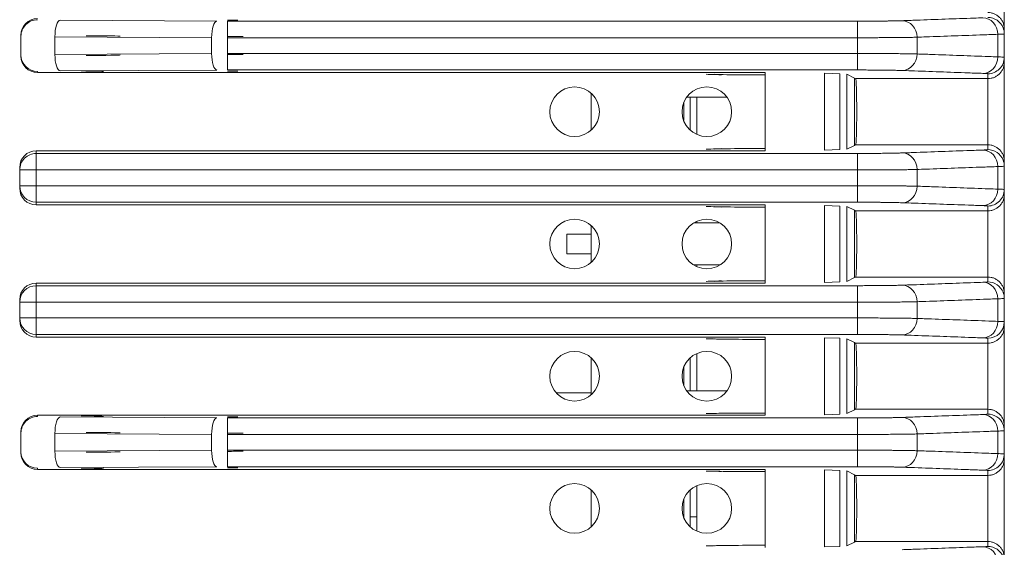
# Model space of a CAD drawing. Header units: millimetres. Extents: x 990 to 1809, y 0 to 562.
# Tile 39 of 256: x 1069 to 1099, y 329 to 345. Entities that reach past the tile are written whole.
import ezdxf

# ---------------------------------------------------------------- set-up
doc = ezdxf.new("R2010")
doc.units = ezdxf.units.MM
doc.layers.add('1', color=7, linetype='Continuous', true_color=0xffffff)

msp = doc.modelspace()

# ---------------------------------------------------------------- linework, layer by layer
at = {"layer": '1', "color": 7, "linetype": 'Continuous', "lineweight": 18}
for p, q in [((1098.803, 348.138), (1098.803, 345.138)), ((1070.237, 345.405), (1074.98, 345.377)), ((1075.297, 345.376), (1075.297, 344.876)), ((1075.297, 345.376), (1094.362, 345.376)), ((1094.362, 344.876), (1094.362, 345.376)), ((1098.803, 345.138), (1098.803, 344.991)), ((1069.053, 344.921), (1069.053, 344.955)), ((1069.053, 344.355), (1069.053, 344.921)), ((1070.079, 344.905), (1070.079, 344.372)), ((1074.822, 344.877), (1070.079, 344.905)), ((1074.822, 344.399), (1074.822, 344.877)), ((1075.297, 344.876), (1075.297, 344.4)), ((1094.362, 344.876), (1075.297, 344.876)), ((1070.079, 344.372), (1074.822, 344.399)), ((1075.297, 343.9), (1075.297, 344.4)), ((1075.297, 344.4), (1094.362, 344.4)), ((1094.362, 344.4), (1094.362, 343.9)), ((1069.053, 344.321), (1069.053, 344.355)), ((1098.803, 344.286), (1098.803, 344.138)), ((1098.803, 344.138), (1098.803, 341.138)), ((1069.553, 343.855), (1069.553, 343.821)), ((1069.553, 343.821), (1091.57, 343.821)), ((1074.98, 343.899), (1070.237, 343.872)), ((1094.362, 343.9), (1075.297, 343.9)), ((1091.57, 341.455), (1091.57, 343.821)), ((1093.36, 343.802), (1093.36, 341.474)), ((1093.828, 343.786), (1093.36, 343.802)), ((1093.828, 341.491), (1093.828, 343.786)), ((1094.037, 343.771), (1094.037, 341.505)), ((1094.268, 343.656), (1094.037, 343.771)), ((1098.303, 343.638), (1098.303, 343.786)), ((1094.268, 343.656), (1094.303, 343.638)), ((1094.303, 343.638), (1098.303, 343.638)), ((1098.303, 343.638), (1098.303, 341.638)), ((1086.303, 343.197), (1086.303, 342.079)), ((1089.103, 342.907), (1089.103, 342.369)), ((1089.2, 343.083), (1090.407, 343.083)), ((1089.303, 342.079), (1089.303, 343.083)), ((1089.503, 341.95), (1089.503, 343.083)), ((1069.514, 341.455), (1091.57, 341.455)), ((1069.514, 341.455), (1069.514, 341.376)), ((1093.828, 341.491), (1093.36, 341.474)), ((1094.268, 341.621), (1094.037, 341.505)), ((1094.268, 341.621), (1094.303, 341.638)), ((1098.303, 341.638), (1094.303, 341.638)), ((1098.303, 341.491), (1098.303, 341.638)), ((1069.514, 341.376), (1094.362, 341.376)), ((1069.514, 341.376), (1069.514, 340.876)), ((1094.362, 340.876), (1094.362, 341.376)), ((1098.803, 341.138), (1098.803, 340.991)), ((1069.014, 340.876), (1069.014, 340.955)), ((1069.014, 340.876), (1069.514, 340.876)), ((1069.014, 340.4), (1069.014, 340.876)), ((1094.362, 340.876), (1069.514, 340.876)), ((1069.514, 340.876), (1069.514, 340.4)), ((1069.014, 340.321), (1069.014, 340.4)), ((1069.014, 340.4), (1069.514, 340.4)), ((1069.514, 340.4), (1094.362, 340.4)), ((1069.514, 340.4), (1069.514, 339.9)), ((1094.362, 340.4), (1094.362, 339.9)), ((1098.803, 340.286), (1098.803, 340.138)), ((1069.514, 339.9), (1069.514, 339.821)), ((1094.362, 339.9), (1069.514, 339.9)), ((1098.803, 340.138), (1098.803, 337.138)), ((1069.514, 339.821), (1091.57, 339.821)), ((1091.57, 337.455), (1091.57, 339.821)), ((1093.36, 339.802), (1093.36, 337.474)), ((1093.828, 339.786), (1093.36, 339.802)), ((1093.828, 337.491), (1093.828, 339.786)), ((1094.037, 339.771), (1094.037, 337.505)), ((1094.268, 339.656), (1094.037, 339.771)), ((1094.268, 339.656), (1094.303, 339.638)), ((1094.303, 339.638), (1098.303, 339.638)), ((1098.303, 339.638), (1098.303, 339.786)), ((1098.303, 339.638), (1098.303, 337.638)), ((1089.503, 339.273), (1089.503, 339.325)), ((1086.303, 339.197), (1086.303, 338.079)), ((1089.404, 339.273), (1090.202, 339.273)), ((1086.303, 338.938), (1085.566, 338.938)), ((1085.566, 338.938), (1085.566, 338.338)), ((1085.566, 338.338), (1086.303, 338.338)), ((1089.404, 338.003), (1090.202, 338.003)), ((1089.503, 337.951), (1089.503, 338.003)), ((1094.268, 337.621), (1094.037, 337.505)), ((1094.268, 337.621), (1094.303, 337.638)), ((1098.303, 337.638), (1094.303, 337.638)), ((1098.303, 337.491), (1098.303, 337.638)), ((1069.514, 337.455), (1091.57, 337.455)), ((1069.514, 337.455), (1069.514, 337.376)), ((1069.514, 337.376), (1094.362, 337.376)), ((1069.514, 337.376), (1069.514, 336.876)), ((1093.828, 337.491), (1093.36, 337.474)), ((1094.362, 336.876), (1094.362, 337.376)), ((1069.014, 336.876), (1069.014, 336.955)), ((1098.803, 337.138), (1098.803, 336.991)), ((1069.014, 336.876), (1069.514, 336.876)), ((1069.014, 336.4), (1069.014, 336.876)), ((1094.362, 336.876), (1069.514, 336.876)), ((1069.514, 336.876), (1069.514, 336.4)), ((1069.014, 336.321), (1069.014, 336.4)), ((1069.014, 336.4), (1069.514, 336.4)), ((1069.514, 336.4), (1094.362, 336.4)), ((1069.514, 336.4), (1069.514, 335.9)), ((1094.362, 336.4), (1094.362, 335.9)), ((1098.803, 336.286), (1098.803, 336.138)), ((1098.803, 336.138), (1098.803, 333.138)), ((1069.514, 335.9), (1069.514, 335.821)), ((1094.362, 335.9), (1069.514, 335.9)), ((1069.514, 335.821), (1091.57, 335.821)), ((1091.57, 333.455), (1091.57, 335.821)), ((1093.36, 335.802), (1093.36, 333.474)), ((1093.828, 335.786), (1093.36, 335.802)), ((1093.828, 333.491), (1093.828, 335.786)), ((1094.037, 335.771), (1094.037, 333.505)), ((1094.268, 335.656), (1094.037, 335.771)), ((1098.303, 335.638), (1098.303, 335.786)), ((1094.268, 335.656), (1094.303, 335.638)), ((1094.303, 335.638), (1098.303, 335.638)), ((1098.303, 335.638), (1098.303, 333.638)), ((1086.303, 335.197), (1086.303, 334.079)), ((1089.303, 334.193), (1089.303, 335.197)), ((1089.503, 334.193), (1089.503, 335.326)), ((1089.103, 334.908), (1089.103, 334.369)), ((1085.244, 334.138), (1086.303, 334.138)), ((1089.2, 334.193), (1090.407, 334.193)), ((1069.553, 333.455), (1091.57, 333.455)), ((1069.553, 333.455), (1069.553, 333.421)), ((1070.237, 333.405), (1074.98, 333.377)), ((1075.297, 332.876), (1075.297, 333.376)), ((1075.297, 333.376), (1094.362, 333.376)), ((1093.828, 333.491), (1093.36, 333.474)), ((1094.268, 333.621), (1094.037, 333.505)), ((1094.268, 333.621), (1094.303, 333.638)), ((1098.303, 333.638), (1094.303, 333.638)), ((1094.362, 332.876), (1094.362, 333.376)), ((1098.303, 333.491), (1098.303, 333.638)), ((1098.803, 333.138), (1098.803, 332.991)), ((1069.053, 332.921), (1069.053, 332.955)), ((1069.053, 332.355), (1069.053, 332.921)), ((1070.079, 332.905), (1070.079, 332.372)), ((1074.822, 332.877), (1070.079, 332.905)), ((1074.822, 332.399), (1074.822, 332.877)), ((1075.297, 332.876), (1075.297, 332.4)), ((1094.362, 332.876), (1075.297, 332.876)), ((1069.053, 332.321), (1069.053, 332.355)), ((1070.079, 332.372), (1074.822, 332.399)), ((1075.297, 331.9), (1075.297, 332.4)), ((1075.297, 332.4), (1094.362, 332.4)), ((1094.362, 332.4), (1094.362, 331.9)), ((1098.803, 332.286), (1098.803, 332.138)), ((1069.553, 331.855), (1069.553, 331.821)), ((1074.98, 331.899), (1070.237, 331.872)), ((1094.362, 331.9), (1075.297, 331.9)), ((1098.803, 332.138), (1098.803, 329.138)), ((1069.553, 331.821), (1091.57, 331.821)), ((1091.57, 329.455), (1091.57, 331.821)), ((1093.36, 331.802), (1093.36, 329.474)), ((1093.828, 331.786), (1093.36, 331.802)), ((1093.828, 329.491), (1093.828, 331.786)), ((1094.037, 331.771), (1094.037, 329.505)), ((1094.268, 331.656), (1094.037, 331.771)), ((1094.268, 331.656), (1094.303, 331.638)), ((1094.303, 331.638), (1098.303, 331.638)), ((1098.303, 331.638), (1098.303, 331.786)), ((1098.303, 331.638), (1098.303, 329.638)), ((1089.503, 329.951), (1089.503, 331.326)), ((1086.303, 331.197), (1086.303, 330.079)), ((1089.303, 330.388), (1089.303, 331.197)), ((1089.103, 330.907), (1089.103, 330.369)), ((1089.303, 330.079), (1089.303, 330.388)), ((1089.503, 330.388), (1089.303, 330.388)), ((1093.828, 329.491), (1093.36, 329.474)), ((1094.268, 329.621), (1094.037, 329.505)), ((1094.268, 329.621), (1094.303, 329.638)), ((1098.303, 329.638), (1094.303, 329.638)), ((1098.303, 329.491), (1098.303, 329.638))]:
    msp.add_line(p, q, dxfattribs=at)
for centre in [(1085.803, 342.638), (1089.803, 342.638), (1085.803, 338.638), (1089.803, 338.638), (1085.803, 334.638), (1089.803, 334.638), (1085.803, 330.638), (1089.803, 330.638)]:
    msp.add_circle(centre, 0.75, dxfattribs=at)
for centre, major_axis, ratio, start_param, end_param in [((1069.553, 344.955), (0, 0.5), 0.999848, 0, 1.570796), ((1069.553, 344.921), (0.5, 0), 0.999848, 1.570796, 3.141593), ((1070.237, 344.905), (0.003, 0.5), 0.316223, 0.018397, 1.572636), ((1074.98, 344.877), (0.003, 0.5), 0.316223, 0.018397, 1.572636), ((1075.297, 345.394), (-1, 0), 0.017455, 4.390638, 4.712389), ((1095.713, 344.891), (0.018, -0.5), 0.90044, 1.538251, 3.10146), ((1098.154, 344.979), (-0.018, 0.5), 0.90044, 4.679843, 6.243052), ((1098.303, 344.991), (-0.5, 0), 0.999848, 3.521873, 4.712389), ((1098.303, 344.991), (-0.5, 0), 0.999848, 3.141593, 3.521872), ((1070.553, 344.921), (-1.5, 0), 0.011637, 3.141593, 4.390638), ((1075.297, 344.894), (-1.5, 0), 0.011637, 4.390638, 4.712389), ((1070.237, 344.372), (-0.003, 0.5), 0.316223, 1.568956, 3.123195), ((1074.98, 344.399), (0.003, -0.5), 0.316223, 4.710549, 6.264788), ((1075.297, 344.383), (-1.5, 0), 0.011637, 1.570796, 1.892547), ((1095.713, 344.385), (0.018, 0.5), 0.90044, 3.181726, 4.744935), ((1069.553, 344.355), (-0.5, 0), 0.999848, 0, 1.570796), ((1069.553, 344.321), (0, -0.5), 0.999848, 4.712389, 6.283185), ((1070.553, 344.355), (-1.5, 0), 0.011637, 1.892547, 3.141593), ((1098.154, 344.297), (0.018, 0.5), 0.90044, 3.181726, 4.744935), ((1098.303, 344.286), (-0.5, 0), 0.999848, 1.570796, 3.141593), ((1070.553, 343.855), (-1, 0), 0.017455, 1.892547, 3.141593), ((1075.297, 343.883), (-1, 0), 0.017455, 1.570796, 1.892547), ((1091.57, 343.786), (-2, 0), 0.017455, 0.462512, 1.570796), ((1092.038, 343.77), (-2, 0), 0.017455, 0.034905, 0.462512), ((1094.303, 342.638), (0, 1), 0.034921, 3.141593, 6.283185), ((1069.514, 340.955), (0, 0.5), 0.999848, 0, 1.570796), ((1091.57, 341.49), (-2, 0), 0.017455, 4.712389, 5.820673), ((1092.038, 341.506), (-2, 0), 0.017455, 5.820673, 6.248281), ((1095.713, 340.891), (0.018, -0.5), 0.90044, 1.538251, 3.10146), ((1098.154, 340.979), (-0.018, 0.5), 0.90044, 4.679843, 6.243052), ((1098.303, 340.991), (-0.5, 0), 0.999848, 3.521873, 4.712389), ((1069.514, 340.876), (0.5, 0), 0.999848, 1.570796, 3.141593), ((1098.303, 340.991), (-0.5, 0), 0.999848, 3.141593, 3.521872), ((1069.514, 340.4), (0.5, 0), 0.999848, 3.141593, 4.712389), ((1069.514, 340.321), (0, -0.5), 0.999848, 4.712389, 6.283185), ((1095.713, 340.385), (0.018, 0.5), 0.90044, 3.181726, 4.744935), ((1098.154, 340.297), (0.018, 0.5), 0.90044, 3.181726, 4.744935), ((1098.303, 340.286), (-0.5, 0), 0.999848, 1.570796, 3.141593), ((1091.57, 339.786), (-2, 0), 0.017455, 0.462512, 1.570796), ((1092.038, 339.77), (-2, 0), 0.017455, 0.034905, 0.462512), ((1094.303, 338.638), (0, 1), 0.034921, 3.141593, 6.283185), ((1091.57, 337.49), (-2, 0), 0.017455, 4.712389, 5.820673), ((1092.038, 337.506), (-2, 0), 0.017455, 5.820673, 6.248281), ((1069.514, 336.955), (0, 0.5), 0.999848, 0, 1.570796), ((1069.514, 336.876), (-0.5, 0), 0.999848, 4.712389, 6.283185), ((1095.713, 336.891), (0.018, -0.5), 0.90044, 1.538251, 3.10146), ((1098.154, 336.979), (-0.018, 0.5), 0.90044, 4.679843, 6.243052), ((1098.303, 336.991), (-0.5, 0), 0.999848, 3.521873, 4.712389), ((1098.303, 336.991), (-0.5, 0), 0.999848, 3.141593, 3.521872), ((1069.514, 336.4), (-0.5, 0), 0.999848, 0, 1.570796), ((1095.713, 336.385), (0.018, 0.5), 0.90044, 3.181726, 4.744935), ((1069.514, 336.321), (0, -0.5), 0.999848, 4.712389, 6.283185), ((1098.154, 336.297), (0.018, 0.5), 0.90044, 3.181726, 4.744935), ((1098.303, 336.286), (0.5, 0), 0.999848, 4.712389, 6.283185), ((1091.57, 335.786), (-2, 0), 0.017455, 0.462512, 1.570796), ((1092.038, 335.77), (-2, 0), 0.017455, 0.034905, 0.462512), ((1094.303, 334.638), (0, 1), 0.034921, 3.141593, 6.283185), ((1069.553, 332.955), (0, 0.5), 0.999848, 0, 1.570796), ((1069.553, 332.921), (0.5, 0), 0.999848, 1.570796, 3.141593), ((1070.237, 332.905), (0.003, 0.5), 0.316223, 0.018397, 1.572636), ((1070.553, 333.421), (-1, 0), 0.017455, 3.141593, 4.390638), ((1074.98, 332.877), (-0.003, -0.5), 0.316223, 3.15999, 4.714229), ((1075.297, 333.394), (-1, 0), 0.017455, 4.390638, 4.712389), ((1091.57, 333.49), (-2, 0), 0.017455, 4.712389, 5.820673), ((1092.038, 333.506), (-2, 0), 0.017455, 5.820673, 6.248281), ((1095.713, 332.891), (0.018, -0.5), 0.90044, 1.538251, 3.10146), ((1098.154, 332.979), (-0.018, 0.5), 0.90044, 4.679843, 6.243052), ((1098.303, 332.991), (0.5, 0), 0.999848, 0.4141, 1.570796), ((1098.303, 332.991), (0.5, 0), 0.999848, 0, 0.414102), ((1070.553, 332.921), (-1.5, 0), 0.011637, 3.141593, 4.390638), ((1075.297, 332.894), (-1.5, 0), 0.011637, 4.390638, 4.712389), ((1069.553, 332.355), (-0.5, 0), 0.999848, 0, 1.570796), ((1069.553, 332.321), (0, -0.5), 0.999848, 4.712389, 6.283185), ((1070.237, 332.372), (0.003, -0.5), 0.316223, 4.710549, 6.264788), ((1070.553, 332.355), (-1.5, 0), 0.011637, 1.892547, 3.141593), ((1074.98, 332.399), (0.003, -0.5), 0.316223, 4.710549, 6.264788), ((1075.297, 332.383), (-1.5, 0), 0.011637, 1.570796, 1.892547), ((1095.713, 332.385), (0.018, 0.5), 0.90044, 3.181726, 4.744935), ((1098.154, 332.297), (0.018, 0.5), 0.90044, 3.181726, 4.744935), ((1098.303, 332.286), (-0.5, 0), 0.999848, 1.570796, 3.141593), ((1070.553, 331.855), (-1, 0), 0.017455, 1.892547, 3.141593), ((1075.297, 331.883), (-1, 0), 0.017455, 1.570796, 1.892547), ((1091.57, 331.786), (-2, 0), 0.017455, 0.462512, 1.570796), ((1092.038, 331.77), (-2, 0), 0.017455, 0.034905, 0.462512), ((1094.303, 330.638), (0, 1), 0.034921, 3.141593, 6.283185), ((1091.57, 329.49), (-2, 0), 0.017455, 4.712389, 5.820673), ((1092.038, 329.506), (-2, 0), 0.017455, 5.820673, 6.248281), ((1098.154, 328.979), (-0.018, 0.5), 0.90044, 4.679843, 6.243052), ((1098.303, 328.991), (-0.5, 0), 0.999848, 3.521873, 4.712389)]:
    msp.add_ellipse(centre, major_axis=major_axis, ratio=ratio, start_param=start_param, end_param=end_param, dxfattribs=at)
for points, knots in [([(1098.803, 345.138), (1098.803, 345.154), (1098.802, 345.171), (1098.799, 345.203), (1098.797, 345.22), (1098.79, 345.252), (1098.786, 345.268), (1098.777, 345.299), (1098.766, 345.33), (1098.752, 345.359), (1098.736, 345.388), (1098.728, 345.403), (1098.701, 345.443), (1098.68, 345.469), (1098.645, 345.503), (1098.633, 345.514), (1098.608, 345.535), (1098.594, 345.545), (1098.554, 345.572), (1098.525, 345.587), (1098.48, 345.606), (1098.464, 345.612), (1098.433, 345.621), (1098.417, 345.625), (1098.369, 345.635), (1098.336, 345.638), (1098.303, 345.638)], [0, 0, 0, 0, 0.0625, 0.0625, 0.125, 0.125, 0.1875, 0.1875, 0.25, 0.3125, 0.3125, 0.375, 0.375, 0.5, 0.5, 0.5625, 0.5625, 0.625, 0.625, 0.75, 0.75, 0.8125, 0.8125, 0.875, 0.875, 1, 1, 1, 1]), ([(1094.362, 345.376), (1094.433, 345.376), (1094.502, 345.376), (1094.641, 345.377), (1094.709, 345.377), (1094.793, 345.377), (1094.81, 345.377), (1094.843, 345.378), (1094.86, 345.378), (1094.91, 345.378), (1094.942, 345.378), (1095.038, 345.379), (1095.099, 345.379), (1095.188, 345.38), (1095.217, 345.381), (1095.26, 345.381), (1095.274, 345.382), (1095.301, 345.382), (1095.315, 345.382), (1095.382, 345.383), (1095.483, 345.385), (1095.568, 345.387), (1095.627, 345.388), (1095.646, 345.389), (1095.681, 345.39), (1095.697, 345.39), (1095.713, 345.391)], [0, 0, 0, 0, 0.125, 0.125, 0.25, 0.25, 0.28125, 0.28125, 0.3125, 0.3125, 0.375, 0.375, 0.5, 0.5, 0.5625, 0.5625, 0.59375, 0.59375, 0.625, 0.625, 0.75, 0.875, 0.875, 0.9375, 0.9375, 1, 1, 1, 1]), ([(1095.713, 345.391), (1095.858, 345.396), (1096.003, 345.401), (1096.727, 345.428), (1097.307, 345.449), (1097.976, 345.473), (1098.065, 345.476), (1098.154, 345.479)], [0, 0, 0, 0, 0.178059, 0.178059, 0.890297, 0.890297, 1, 1, 1, 1]), ([(1098.604, 344.979), (1098.459, 344.974), (1098.315, 344.969), (1097.59, 344.943), (1097.01, 344.922), (1096.342, 344.897), (1096.252, 344.894), (1096.163, 344.891)], [0, 0, 0, 0, 0.178059, 0.178059, 0.890297, 0.890297, 1, 1, 1, 1]), ([(1098.803, 344.991), (1098.803, 344.99), (1098.799, 344.989), (1098.782, 344.987), (1098.769, 344.986), (1098.736, 344.984), (1098.715, 344.983), (1098.666, 344.981), (1098.637, 344.98), (1098.604, 344.979)], [0, 0, 0, 0, 0.25, 0.25, 0.5, 0.5, 0.75, 0.75, 1, 1, 1, 1]), ([(1096.163, 344.891), (1096.143, 344.89), (1096.121, 344.89), (1096.074, 344.889), (1096.049, 344.888), (1095.971, 344.887), (1095.856, 344.885), (1095.723, 344.883), (1095.633, 344.882), (1095.615, 344.882), (1095.578, 344.882), (1095.521, 344.881), (1095.463, 344.881), (1095.345, 344.88), (1095.263, 344.879), (1095.136, 344.878), (1095.092, 344.878), (1095.026, 344.878), (1095.004, 344.878), (1094.959, 344.877), (1094.937, 344.877), (1094.824, 344.877), (1094.733, 344.877), (1094.549, 344.876), (1094.456, 344.876), (1094.362, 344.876)], [0, 0, 0, 0, 0.0625, 0.0625, 0.125, 0.125, 0.25, 0.375, 0.375, 0.40625, 0.40625, 0.4375, 0.5, 0.5, 0.625, 0.625, 0.6875, 0.6875, 0.71875, 0.71875, 0.75, 0.75, 0.875, 0.875, 1, 1, 1, 1]), ([(1094.362, 344.4), (1094.409, 344.4), (1094.456, 344.4), (1094.55, 344.4), (1094.597, 344.4), (1094.736, 344.4), (1094.918, 344.399), (1095.093, 344.398), (1095.2, 344.398), (1095.222, 344.397), (1095.264, 344.397), (1095.327, 344.397), (1095.387, 344.396), (1095.505, 344.395), (1095.58, 344.395), (1095.687, 344.393), (1095.722, 344.393), (1095.772, 344.392), (1095.789, 344.392), (1095.822, 344.392), (1095.837, 344.391), (1095.915, 344.39), (1095.972, 344.389), (1096.076, 344.387), (1096.122, 344.386), (1096.163, 344.385)], [0, 0, 0, 0, 0.0625, 0.0625, 0.125, 0.125, 0.25, 0.375, 0.375, 0.40625, 0.40625, 0.4375, 0.5, 0.5, 0.625, 0.625, 0.6875, 0.6875, 0.71875, 0.71875, 0.75, 0.75, 0.875, 0.875, 1, 1, 1, 1]), ([(1096.163, 344.385), (1096.308, 344.38), (1096.453, 344.375), (1097.177, 344.349), (1097.757, 344.328), (1098.426, 344.303), (1098.515, 344.3), (1098.604, 344.297)], [0, 0, 0, 0, 0.178059, 0.178059, 0.890297, 0.890297, 1, 1, 1, 1]), ([(1098.803, 344.138), (1098.803, 344.122), (1098.802, 344.106), (1098.799, 344.073), (1098.797, 344.056), (1098.79, 344.024), (1098.786, 344.008), (1098.777, 343.977), (1098.766, 343.946), (1098.752, 343.917), (1098.736, 343.888), (1098.728, 343.874), (1098.701, 343.833), (1098.68, 343.808), (1098.645, 343.773), (1098.633, 343.762), (1098.608, 343.741), (1098.594, 343.731), (1098.554, 343.704), (1098.525, 343.689), (1098.48, 343.67), (1098.464, 343.664), (1098.433, 343.655), (1098.417, 343.651), (1098.369, 343.641), (1098.336, 343.638), (1098.303, 343.638)], [0, 0, 0, 0, 0.0625, 0.0625, 0.125, 0.125, 0.1875, 0.1875, 0.25, 0.3125, 0.3125, 0.375, 0.375, 0.5, 0.5, 0.5625, 0.5625, 0.625, 0.625, 0.75, 0.75, 0.8125, 0.8125, 0.875, 0.875, 1, 1, 1, 1]), ([(1098.604, 344.297), (1098.637, 344.296), (1098.666, 344.295), (1098.715, 344.293), (1098.736, 344.292), (1098.769, 344.29), (1098.782, 344.289), (1098.799, 344.288), (1098.803, 344.287), (1098.803, 344.286)], [0, 0, 0, 0, 0.25, 0.25, 0.5, 0.5, 0.75, 0.75, 1, 1, 1, 1]), ([(1095.713, 343.885), (1095.682, 343.886), (1095.647, 343.887), (1095.57, 343.889), (1095.527, 343.89), (1095.469, 343.892), (1095.457, 343.892), (1095.432, 343.892), (1095.42, 343.892), (1095.382, 343.893), (1095.356, 343.894), (1095.276, 343.895), (1095.219, 343.895), (1095.131, 343.896), (1095.101, 343.897), (1095.054, 343.897), (1095.038, 343.897), (1095.007, 343.898), (1094.991, 343.898), (1094.91, 343.898), (1094.779, 343.899), (1094.643, 343.9), (1094.538, 343.9), (1094.503, 343.9), (1094.433, 343.9), (1094.397, 343.9), (1094.362, 343.9)], [0, 0, 0, 0, 0.125, 0.125, 0.25, 0.25, 0.28125, 0.28125, 0.3125, 0.3125, 0.375, 0.375, 0.5, 0.5, 0.5625, 0.5625, 0.59375, 0.59375, 0.625, 0.625, 0.75, 0.875, 0.875, 0.9375, 0.9375, 1, 1, 1, 1]), ([(1098.154, 343.797), (1098.009, 343.802), (1097.864, 343.807), (1097.14, 343.834), (1096.56, 343.855), (1095.891, 343.879), (1095.802, 343.882), (1095.713, 343.885)], [0, 0, 0, 0, 0.178059, 0.178059, 0.890297, 0.890297, 1, 1, 1, 1]), ([(1098.303, 343.786), (1098.303, 343.787), (1098.3, 343.788), (1098.287, 343.79), (1098.268, 343.791), (1098.222, 343.794), (1098.179, 343.796), (1098.154, 343.797)], [0, 0, 0, 0, 0.25, 0.25, 0.5, 0.75, 1, 1, 1, 1]), ([(1094.362, 341.376), (1094.433, 341.376), (1094.502, 341.376), (1094.641, 341.377), (1094.709, 341.377), (1094.793, 341.377), (1094.81, 341.377), (1094.843, 341.378), (1094.86, 341.378), (1094.91, 341.378), (1094.942, 341.378), (1095.038, 341.379), (1095.099, 341.379), (1095.188, 341.38), (1095.217, 341.381), (1095.26, 341.381), (1095.274, 341.382), (1095.301, 341.382), (1095.315, 341.382), (1095.382, 341.383), (1095.483, 341.385), (1095.568, 341.387), (1095.627, 341.388), (1095.646, 341.389), (1095.681, 341.39), (1095.697, 341.39), (1095.713, 341.391)], [0, 0, 0, 0, 0.125, 0.125, 0.25, 0.25, 0.28125, 0.28125, 0.3125, 0.3125, 0.375, 0.375, 0.5, 0.5, 0.5625, 0.5625, 0.59375, 0.59375, 0.625, 0.625, 0.75, 0.875, 0.875, 0.9375, 0.9375, 1, 1, 1, 1]), ([(1095.713, 341.391), (1095.858, 341.396), (1096.003, 341.401), (1096.727, 341.428), (1097.307, 341.449), (1097.976, 341.473), (1098.065, 341.476), (1098.154, 341.479)], [0, 0, 0, 0, 0.178059, 0.178059, 0.890297, 0.890297, 1, 1, 1, 1]), ([(1098.154, 341.479), (1098.179, 341.48), (1098.222, 341.482), (1098.268, 341.485), (1098.287, 341.487), (1098.3, 341.489), (1098.303, 341.49), (1098.303, 341.491)], [0, 0, 0, 0, 0.25, 0.5, 0.75, 0.75, 1, 1, 1, 1]), ([(1098.803, 341.138), (1098.803, 341.154), (1098.802, 341.171), (1098.799, 341.203), (1098.797, 341.22), (1098.79, 341.252), (1098.786, 341.268), (1098.777, 341.299), (1098.766, 341.33), (1098.752, 341.359), (1098.736, 341.388), (1098.728, 341.403), (1098.701, 341.443), (1098.68, 341.469), (1098.645, 341.503), (1098.633, 341.514), (1098.608, 341.535), (1098.594, 341.545), (1098.554, 341.572), (1098.525, 341.587), (1098.48, 341.606), (1098.464, 341.612), (1098.433, 341.621), (1098.417, 341.625), (1098.369, 341.635), (1098.336, 341.638), (1098.303, 341.638)], [0, 0, 0, 0, 0.0625, 0.0625, 0.125, 0.125, 0.1875, 0.1875, 0.25, 0.3125, 0.3125, 0.375, 0.375, 0.5, 0.5, 0.5625, 0.5625, 0.625, 0.625, 0.75, 0.75, 0.8125, 0.8125, 0.875, 0.875, 1, 1, 1, 1]), ([(1096.163, 340.891), (1096.143, 340.89), (1096.121, 340.89), (1096.074, 340.889), (1096.049, 340.888), (1095.971, 340.887), (1095.856, 340.885), (1095.723, 340.883), (1095.633, 340.882), (1095.615, 340.882), (1095.578, 340.882), (1095.521, 340.881), (1095.463, 340.881), (1095.345, 340.88), (1095.263, 340.879), (1095.136, 340.878), (1095.092, 340.878), (1095.026, 340.878), (1095.004, 340.878), (1094.959, 340.877), (1094.937, 340.877), (1094.824, 340.877), (1094.733, 340.877), (1094.549, 340.876), (1094.456, 340.876), (1094.362, 340.876)], [0, 0, 0, 0, 0.0625, 0.0625, 0.125, 0.125, 0.25, 0.375, 0.375, 0.40625, 0.40625, 0.4375, 0.5, 0.5, 0.625, 0.625, 0.6875, 0.6875, 0.71875, 0.71875, 0.75, 0.75, 0.875, 0.875, 1, 1, 1, 1]), ([(1098.604, 340.979), (1098.459, 340.974), (1098.315, 340.969), (1097.59, 340.943), (1097.01, 340.922), (1096.342, 340.897), (1096.252, 340.894), (1096.163, 340.891)], [0, 0, 0, 0, 0.178059, 0.178059, 0.890297, 0.890297, 1, 1, 1, 1]), ([(1098.803, 340.991), (1098.803, 340.99), (1098.799, 340.989), (1098.782, 340.987), (1098.769, 340.986), (1098.736, 340.984), (1098.715, 340.983), (1098.666, 340.981), (1098.637, 340.98), (1098.604, 340.979)], [0, 0, 0, 0, 0.25, 0.25, 0.5, 0.5, 0.75, 0.75, 1, 1, 1, 1]), ([(1094.362, 340.4), (1094.409, 340.4), (1094.456, 340.4), (1094.55, 340.4), (1094.597, 340.4), (1094.736, 340.4), (1094.918, 340.399), (1095.093, 340.398), (1095.2, 340.398), (1095.222, 340.397), (1095.264, 340.397), (1095.327, 340.397), (1095.387, 340.396), (1095.505, 340.395), (1095.58, 340.395), (1095.687, 340.393), (1095.722, 340.393), (1095.772, 340.392), (1095.789, 340.392), (1095.822, 340.392), (1095.837, 340.391), (1095.915, 340.39), (1095.972, 340.389), (1096.076, 340.387), (1096.122, 340.386), (1096.163, 340.385)], [0, 0, 0, 0, 0.0625, 0.0625, 0.125, 0.125, 0.25, 0.375, 0.375, 0.40625, 0.40625, 0.4375, 0.5, 0.5, 0.625, 0.625, 0.6875, 0.6875, 0.71875, 0.71875, 0.75, 0.75, 0.875, 0.875, 1, 1, 1, 1]), ([(1096.163, 340.385), (1096.308, 340.38), (1096.453, 340.375), (1097.177, 340.349), (1097.757, 340.328), (1098.426, 340.303), (1098.515, 340.3), (1098.604, 340.297)], [0, 0, 0, 0, 0.178059, 0.178059, 0.890297, 0.890297, 1, 1, 1, 1]), ([(1098.604, 340.297), (1098.637, 340.296), (1098.666, 340.295), (1098.715, 340.293), (1098.736, 340.292), (1098.769, 340.29), (1098.782, 340.289), (1098.799, 340.288), (1098.803, 340.287), (1098.803, 340.286)], [0, 0, 0, 0, 0.25, 0.25, 0.5, 0.5, 0.75, 0.75, 1, 1, 1, 1]), ([(1095.713, 339.885), (1095.682, 339.886), (1095.647, 339.887), (1095.57, 339.889), (1095.527, 339.89), (1095.469, 339.892), (1095.457, 339.892), (1095.432, 339.892), (1095.42, 339.892), (1095.382, 339.893), (1095.356, 339.894), (1095.276, 339.895), (1095.219, 339.895), (1095.131, 339.896), (1095.101, 339.897), (1095.054, 339.897), (1095.038, 339.897), (1095.007, 339.898), (1094.991, 339.898), (1094.91, 339.898), (1094.779, 339.899), (1094.643, 339.9), (1094.538, 339.9), (1094.503, 339.9), (1094.433, 339.9), (1094.397, 339.9), (1094.362, 339.9)], [0, 0, 0, 0, 0.125, 0.125, 0.25, 0.25, 0.28125, 0.28125, 0.3125, 0.3125, 0.375, 0.375, 0.5, 0.5, 0.5625, 0.5625, 0.59375, 0.59375, 0.625, 0.625, 0.75, 0.875, 0.875, 0.9375, 0.9375, 1, 1, 1, 1]), ([(1098.803, 340.138), (1098.803, 340.122), (1098.802, 340.106), (1098.799, 340.073), (1098.797, 340.056), (1098.79, 340.024), (1098.786, 340.008), (1098.777, 339.977), (1098.766, 339.946), (1098.752, 339.917), (1098.736, 339.888), (1098.728, 339.874), (1098.701, 339.833), (1098.68, 339.808), (1098.645, 339.773), (1098.633, 339.762), (1098.608, 339.741), (1098.594, 339.731), (1098.554, 339.704), (1098.525, 339.689), (1098.48, 339.67), (1098.464, 339.664), (1098.433, 339.655), (1098.417, 339.651), (1098.369, 339.641), (1098.336, 339.638), (1098.303, 339.638)], [0, 0, 0, 0, 0.0625, 0.0625, 0.125, 0.125, 0.1875, 0.1875, 0.25, 0.3125, 0.3125, 0.375, 0.375, 0.5, 0.5, 0.5625, 0.5625, 0.625, 0.625, 0.75, 0.75, 0.8125, 0.8125, 0.875, 0.875, 1, 1, 1, 1]), ([(1098.154, 339.797), (1098.009, 339.802), (1097.864, 339.807), (1097.14, 339.834), (1096.56, 339.855), (1095.891, 339.879), (1095.802, 339.882), (1095.713, 339.885)], [0, 0, 0, 0, 0.178059, 0.178059, 0.890297, 0.890297, 1, 1, 1, 1]), ([(1098.303, 339.786), (1098.303, 339.787), (1098.3, 339.788), (1098.287, 339.79), (1098.268, 339.791), (1098.222, 339.794), (1098.179, 339.796), (1098.154, 339.797)], [0, 0, 0, 0, 0.25, 0.25, 0.5, 0.75, 1, 1, 1, 1]), ([(1098.803, 337.138), (1098.803, 337.154), (1098.802, 337.171), (1098.799, 337.203), (1098.797, 337.22), (1098.79, 337.252), (1098.786, 337.268), (1098.777, 337.299), (1098.766, 337.33), (1098.752, 337.359), (1098.736, 337.388), (1098.728, 337.403), (1098.701, 337.443), (1098.68, 337.469), (1098.645, 337.503), (1098.633, 337.514), (1098.608, 337.535), (1098.594, 337.545), (1098.554, 337.572), (1098.525, 337.587), (1098.48, 337.606), (1098.464, 337.612), (1098.433, 337.621), (1098.417, 337.625), (1098.369, 337.635), (1098.336, 337.638), (1098.303, 337.638)], [0, 0, 0, 0, 0.0625, 0.0625, 0.125, 0.125, 0.1875, 0.1875, 0.25, 0.3125, 0.3125, 0.375, 0.375, 0.5, 0.5, 0.5625, 0.5625, 0.625, 0.625, 0.75, 0.75, 0.8125, 0.8125, 0.875, 0.875, 1, 1, 1, 1]), ([(1094.362, 337.376), (1094.433, 337.376), (1094.502, 337.376), (1094.641, 337.377), (1094.709, 337.377), (1094.793, 337.377), (1094.81, 337.377), (1094.843, 337.378), (1094.86, 337.378), (1094.91, 337.378), (1094.942, 337.378), (1095.038, 337.379), (1095.099, 337.379), (1095.188, 337.38), (1095.217, 337.381), (1095.26, 337.381), (1095.274, 337.382), (1095.301, 337.382), (1095.315, 337.382), (1095.382, 337.383), (1095.483, 337.385), (1095.568, 337.387), (1095.627, 337.388), (1095.646, 337.389), (1095.681, 337.39), (1095.697, 337.39), (1095.713, 337.391)], [0, 0, 0, 0, 0.125, 0.125, 0.25, 0.25, 0.28125, 0.28125, 0.3125, 0.3125, 0.375, 0.375, 0.5, 0.5, 0.5625, 0.5625, 0.59375, 0.59375, 0.625, 0.625, 0.75, 0.875, 0.875, 0.9375, 0.9375, 1, 1, 1, 1]), ([(1095.713, 337.391), (1095.858, 337.396), (1096.003, 337.401), (1096.727, 337.428), (1097.307, 337.449), (1097.976, 337.473), (1098.065, 337.476), (1098.154, 337.479)], [0, 0, 0, 0, 0.178059, 0.178059, 0.890297, 0.890297, 1, 1, 1, 1]), ([(1098.154, 337.479), (1098.179, 337.48), (1098.222, 337.482), (1098.268, 337.485), (1098.287, 337.487), (1098.3, 337.489), (1098.303, 337.49), (1098.303, 337.491)], [0, 0, 0, 0, 0.25, 0.5, 0.75, 0.75, 1, 1, 1, 1]), ([(1098.604, 336.979), (1098.459, 336.974), (1098.315, 336.969), (1097.59, 336.943), (1097.01, 336.922), (1096.342, 336.897), (1096.252, 336.894), (1096.163, 336.891)], [0, 0, 0, 0, 0.178059, 0.178059, 0.890297, 0.890297, 1, 1, 1, 1]), ([(1098.803, 336.991), (1098.803, 336.99), (1098.799, 336.989), (1098.782, 336.987), (1098.769, 336.986), (1098.736, 336.984), (1098.715, 336.983), (1098.666, 336.981), (1098.637, 336.98), (1098.604, 336.979)], [0, 0, 0, 0, 0.25, 0.25, 0.5, 0.5, 0.75, 0.75, 1, 1, 1, 1]), ([(1096.163, 336.891), (1096.143, 336.89), (1096.121, 336.89), (1096.074, 336.889), (1096.049, 336.888), (1095.971, 336.887), (1095.856, 336.885), (1095.723, 336.883), (1095.633, 336.882), (1095.615, 336.882), (1095.578, 336.882), (1095.521, 336.881), (1095.463, 336.881), (1095.345, 336.88), (1095.263, 336.879), (1095.136, 336.878), (1095.092, 336.878), (1095.026, 336.878), (1095.004, 336.878), (1094.959, 336.877), (1094.937, 336.877), (1094.824, 336.877), (1094.733, 336.877), (1094.549, 336.876), (1094.456, 336.876), (1094.362, 336.876)], [0, 0, 0, 0, 0.0625, 0.0625, 0.125, 0.125, 0.25, 0.375, 0.375, 0.40625, 0.40625, 0.4375, 0.5, 0.5, 0.625, 0.625, 0.6875, 0.6875, 0.71875, 0.71875, 0.75, 0.75, 0.875, 0.875, 1, 1, 1, 1]), ([(1094.362, 336.4), (1094.409, 336.4), (1094.456, 336.4), (1094.55, 336.4), (1094.597, 336.4), (1094.736, 336.4), (1094.918, 336.399), (1095.093, 336.398), (1095.2, 336.398), (1095.222, 336.397), (1095.264, 336.397), (1095.327, 336.397), (1095.387, 336.396), (1095.505, 336.395), (1095.58, 336.395), (1095.687, 336.393), (1095.722, 336.393), (1095.772, 336.392), (1095.789, 336.392), (1095.822, 336.392), (1095.837, 336.391), (1095.915, 336.39), (1095.972, 336.389), (1096.076, 336.387), (1096.122, 336.386), (1096.163, 336.385)], [0, 0, 0, 0, 0.0625, 0.0625, 0.125, 0.125, 0.25, 0.375, 0.375, 0.40625, 0.40625, 0.4375, 0.5, 0.5, 0.625, 0.625, 0.6875, 0.6875, 0.71875, 0.71875, 0.75, 0.75, 0.875, 0.875, 1, 1, 1, 1]), ([(1096.163, 336.385), (1096.308, 336.38), (1096.453, 336.375), (1097.177, 336.349), (1097.757, 336.328), (1098.426, 336.303), (1098.515, 336.3), (1098.604, 336.297)], [0, 0, 0, 0, 0.178059, 0.178059, 0.890297, 0.890297, 1, 1, 1, 1]), ([(1098.803, 336.138), (1098.803, 336.122), (1098.802, 336.106), (1098.799, 336.073), (1098.797, 336.056), (1098.79, 336.024), (1098.786, 336.008), (1098.777, 335.977), (1098.766, 335.946), (1098.752, 335.917), (1098.736, 335.888), (1098.728, 335.874), (1098.701, 335.833), (1098.68, 335.808), (1098.645, 335.773), (1098.633, 335.762), (1098.608, 335.741), (1098.594, 335.731), (1098.554, 335.704), (1098.525, 335.689), (1098.48, 335.67), (1098.464, 335.664), (1098.433, 335.655), (1098.417, 335.651), (1098.369, 335.641), (1098.336, 335.638), (1098.303, 335.638)], [0, 0, 0, 0, 0.0625, 0.0625, 0.125, 0.125, 0.1875, 0.1875, 0.25, 0.3125, 0.3125, 0.375, 0.375, 0.5, 0.5, 0.5625, 0.5625, 0.625, 0.625, 0.75, 0.75, 0.8125, 0.8125, 0.875, 0.875, 1, 1, 1, 1]), ([(1098.604, 336.297), (1098.637, 336.296), (1098.666, 336.295), (1098.715, 336.293), (1098.736, 336.292), (1098.769, 336.29), (1098.782, 336.289), (1098.799, 336.288), (1098.803, 336.287), (1098.803, 336.286)], [0, 0, 0, 0, 0.25, 0.25, 0.5, 0.5, 0.75, 0.75, 1, 1, 1, 1]), ([(1095.713, 335.885), (1095.682, 335.886), (1095.647, 335.887), (1095.57, 335.889), (1095.527, 335.89), (1095.469, 335.892), (1095.457, 335.892), (1095.432, 335.892), (1095.42, 335.892), (1095.382, 335.893), (1095.356, 335.894), (1095.276, 335.895), (1095.219, 335.895), (1095.131, 335.896), (1095.101, 335.897), (1095.054, 335.897), (1095.038, 335.897), (1095.007, 335.898), (1094.991, 335.898), (1094.91, 335.898), (1094.779, 335.899), (1094.643, 335.9), (1094.538, 335.9), (1094.503, 335.9), (1094.433, 335.9), (1094.397, 335.9), (1094.362, 335.9)], [0, 0, 0, 0, 0.125, 0.125, 0.25, 0.25, 0.28125, 0.28125, 0.3125, 0.3125, 0.375, 0.375, 0.5, 0.5, 0.5625, 0.5625, 0.59375, 0.59375, 0.625, 0.625, 0.75, 0.875, 0.875, 0.9375, 0.9375, 1, 1, 1, 1]), ([(1098.154, 335.797), (1098.009, 335.802), (1097.864, 335.807), (1097.14, 335.834), (1096.56, 335.855), (1095.891, 335.879), (1095.802, 335.882), (1095.713, 335.885)], [0, 0, 0, 0, 0.178059, 0.178059, 0.890297, 0.890297, 1, 1, 1, 1]), ([(1098.303, 335.786), (1098.303, 335.787), (1098.3, 335.788), (1098.287, 335.79), (1098.268, 335.791), (1098.222, 335.794), (1098.179, 335.796), (1098.154, 335.797)], [0, 0, 0, 0, 0.25, 0.25, 0.5, 0.75, 1, 1, 1, 1]), ([(1094.362, 333.376), (1094.433, 333.376), (1094.502, 333.376), (1094.641, 333.377), (1094.709, 333.377), (1094.793, 333.377), (1094.81, 333.377), (1094.843, 333.378), (1094.86, 333.378), (1094.91, 333.378), (1094.942, 333.378), (1095.038, 333.379), (1095.099, 333.379), (1095.188, 333.38), (1095.217, 333.381), (1095.26, 333.381), (1095.274, 333.382), (1095.301, 333.382), (1095.315, 333.382), (1095.382, 333.383), (1095.483, 333.385), (1095.568, 333.387), (1095.627, 333.388), (1095.646, 333.389), (1095.681, 333.39), (1095.697, 333.39), (1095.713, 333.391)], [0, 0, 0, 0, 0.125, 0.125, 0.25, 0.25, 0.28125, 0.28125, 0.3125, 0.3125, 0.375, 0.375, 0.5, 0.5, 0.5625, 0.5625, 0.59375, 0.59375, 0.625, 0.625, 0.75, 0.875, 0.875, 0.9375, 0.9375, 1, 1, 1, 1]), ([(1095.713, 333.391), (1095.858, 333.396), (1096.003, 333.401), (1096.727, 333.428), (1097.307, 333.449), (1097.976, 333.473), (1098.065, 333.476), (1098.154, 333.479)], [0, 0, 0, 0, 0.178059, 0.178059, 0.890297, 0.890297, 1, 1, 1, 1]), ([(1098.154, 333.479), (1098.179, 333.48), (1098.222, 333.482), (1098.268, 333.485), (1098.287, 333.487), (1098.3, 333.489), (1098.303, 333.49), (1098.303, 333.491)], [0, 0, 0, 0, 0.25, 0.5, 0.75, 0.75, 1, 1, 1, 1]), ([(1098.803, 333.138), (1098.803, 333.154), (1098.802, 333.171), (1098.799, 333.203), (1098.797, 333.22), (1098.79, 333.252), (1098.786, 333.268), (1098.777, 333.299), (1098.766, 333.33), (1098.752, 333.359), (1098.736, 333.388), (1098.728, 333.403), (1098.701, 333.443), (1098.68, 333.469), (1098.645, 333.503), (1098.633, 333.514), (1098.608, 333.535), (1098.594, 333.545), (1098.554, 333.572), (1098.525, 333.587), (1098.48, 333.606), (1098.464, 333.612), (1098.433, 333.621), (1098.417, 333.625), (1098.369, 333.635), (1098.336, 333.638), (1098.303, 333.638)], [0, 0, 0, 0, 0.0625, 0.0625, 0.125, 0.125, 0.1875, 0.1875, 0.25, 0.3125, 0.3125, 0.375, 0.375, 0.5, 0.5, 0.5625, 0.5625, 0.625, 0.625, 0.75, 0.75, 0.8125, 0.8125, 0.875, 0.875, 1, 1, 1, 1]), ([(1096.163, 332.891), (1096.143, 332.89), (1096.121, 332.89), (1096.074, 332.889), (1096.049, 332.888), (1095.971, 332.887), (1095.856, 332.885), (1095.723, 332.883), (1095.633, 332.882), (1095.615, 332.882), (1095.578, 332.882), (1095.521, 332.881), (1095.463, 332.881), (1095.345, 332.88), (1095.263, 332.879), (1095.136, 332.878), (1095.092, 332.878), (1095.026, 332.878), (1095.004, 332.878), (1094.959, 332.877), (1094.937, 332.877), (1094.824, 332.877), (1094.733, 332.877), (1094.549, 332.876), (1094.456, 332.876), (1094.362, 332.876)], [0, 0, 0, 0, 0.0625, 0.0625, 0.125, 0.125, 0.25, 0.375, 0.375, 0.40625, 0.40625, 0.4375, 0.5, 0.5, 0.625, 0.625, 0.6875, 0.6875, 0.71875, 0.71875, 0.75, 0.75, 0.875, 0.875, 1, 1, 1, 1]), ([(1098.604, 332.979), (1098.459, 332.974), (1098.315, 332.969), (1097.59, 332.943), (1097.01, 332.922), (1096.342, 332.897), (1096.252, 332.894), (1096.163, 332.891)], [0, 0, 0, 0, 0.178059, 0.178059, 0.890297, 0.890297, 1, 1, 1, 1]), ([(1098.803, 332.991), (1098.803, 332.99), (1098.799, 332.989), (1098.782, 332.987), (1098.769, 332.986), (1098.736, 332.984), (1098.715, 332.983), (1098.666, 332.981), (1098.637, 332.98), (1098.604, 332.979)], [0, 0, 0, 0, 0.25, 0.25, 0.5, 0.5, 0.75, 0.75, 1, 1, 1, 1]), ([(1094.362, 332.4), (1094.409, 332.4), (1094.456, 332.4), (1094.55, 332.4), (1094.597, 332.4), (1094.736, 332.4), (1094.918, 332.399), (1095.093, 332.398), (1095.2, 332.398), (1095.222, 332.397), (1095.264, 332.397), (1095.327, 332.397), (1095.387, 332.396), (1095.505, 332.395), (1095.58, 332.395), (1095.687, 332.393), (1095.722, 332.393), (1095.772, 332.392), (1095.789, 332.392), (1095.822, 332.392), (1095.837, 332.391), (1095.915, 332.39), (1095.972, 332.389), (1096.076, 332.387), (1096.122, 332.386), (1096.163, 332.385)], [0, 0, 0, 0, 0.0625, 0.0625, 0.125, 0.125, 0.25, 0.375, 0.375, 0.40625, 0.40625, 0.4375, 0.5, 0.5, 0.625, 0.625, 0.6875, 0.6875, 0.71875, 0.71875, 0.75, 0.75, 0.875, 0.875, 1, 1, 1, 1]), ([(1096.163, 332.385), (1096.308, 332.38), (1096.453, 332.375), (1097.177, 332.349), (1097.757, 332.328), (1098.426, 332.303), (1098.515, 332.3), (1098.604, 332.297)], [0, 0, 0, 0, 0.178059, 0.178059, 0.890297, 0.890297, 1, 1, 1, 1]), ([(1098.604, 332.297), (1098.637, 332.296), (1098.666, 332.295), (1098.715, 332.293), (1098.736, 332.292), (1098.769, 332.29), (1098.782, 332.289), (1098.799, 332.288), (1098.803, 332.287), (1098.803, 332.286)], [0, 0, 0, 0, 0.25, 0.25, 0.5, 0.5, 0.75, 0.75, 1, 1, 1, 1]), ([(1095.713, 331.885), (1095.682, 331.886), (1095.647, 331.887), (1095.57, 331.889), (1095.527, 331.89), (1095.469, 331.892), (1095.457, 331.892), (1095.432, 331.892), (1095.42, 331.892), (1095.382, 331.893), (1095.356, 331.894), (1095.276, 331.895), (1095.219, 331.895), (1095.131, 331.896), (1095.101, 331.897), (1095.054, 331.897), (1095.038, 331.897), (1095.007, 331.898), (1094.991, 331.898), (1094.91, 331.898), (1094.779, 331.899), (1094.643, 331.9), (1094.538, 331.9), (1094.503, 331.9), (1094.433, 331.9), (1094.397, 331.9), (1094.362, 331.9)], [0, 0, 0, 0, 0.125, 0.125, 0.25, 0.25, 0.28125, 0.28125, 0.3125, 0.3125, 0.375, 0.375, 0.5, 0.5, 0.5625, 0.5625, 0.59375, 0.59375, 0.625, 0.625, 0.75, 0.875, 0.875, 0.9375, 0.9375, 1, 1, 1, 1]), ([(1098.154, 331.797), (1098.009, 331.802), (1097.864, 331.807), (1097.14, 331.834), (1096.56, 331.855), (1095.891, 331.879), (1095.802, 331.882), (1095.713, 331.885)], [0, 0, 0, 0, 0.178059, 0.178059, 0.890297, 0.890297, 1, 1, 1, 1]), ([(1098.803, 332.138), (1098.803, 332.122), (1098.802, 332.106), (1098.799, 332.073), (1098.797, 332.056), (1098.79, 332.024), (1098.786, 332.008), (1098.777, 331.977), (1098.766, 331.946), (1098.752, 331.917), (1098.736, 331.888), (1098.728, 331.874), (1098.701, 331.833), (1098.68, 331.808), (1098.645, 331.773), (1098.633, 331.762), (1098.608, 331.741), (1098.594, 331.731), (1098.554, 331.704), (1098.525, 331.689), (1098.48, 331.67), (1098.464, 331.664), (1098.433, 331.655), (1098.417, 331.651), (1098.369, 331.641), (1098.336, 331.638), (1098.303, 331.638)], [0, 0, 0, 0, 0.0625, 0.0625, 0.125, 0.125, 0.1875, 0.1875, 0.25, 0.3125, 0.3125, 0.375, 0.375, 0.5, 0.5, 0.5625, 0.5625, 0.625, 0.625, 0.75, 0.75, 0.8125, 0.8125, 0.875, 0.875, 1, 1, 1, 1]), ([(1098.303, 331.786), (1098.303, 331.787), (1098.3, 331.788), (1098.287, 331.79), (1098.268, 331.791), (1098.222, 331.794), (1098.179, 331.796), (1098.154, 331.797)], [0, 0, 0, 0, 0.25, 0.25, 0.5, 0.75, 1, 1, 1, 1]), ([(1095.713, 329.391), (1095.858, 329.396), (1096.003, 329.401), (1096.727, 329.428), (1097.307, 329.449), (1097.976, 329.473), (1098.065, 329.476), (1098.154, 329.479)], [0, 0, 0, 0, 0.178059, 0.178059, 0.890297, 0.890297, 1, 1, 1, 1]), ([(1098.154, 329.479), (1098.179, 329.48), (1098.222, 329.482), (1098.268, 329.485), (1098.287, 329.487), (1098.3, 329.489), (1098.303, 329.49), (1098.303, 329.491)], [0, 0, 0, 0, 0.25, 0.5, 0.75, 0.75, 1, 1, 1, 1]), ([(1098.803, 329.138), (1098.803, 329.154), (1098.802, 329.171), (1098.799, 329.203), (1098.797, 329.22), (1098.79, 329.252), (1098.786, 329.268), (1098.777, 329.299), (1098.766, 329.33), (1098.752, 329.359), (1098.736, 329.388), (1098.728, 329.403), (1098.701, 329.443), (1098.68, 329.469), (1098.645, 329.503), (1098.633, 329.514), (1098.608, 329.535), (1098.594, 329.545), (1098.554, 329.572), (1098.525, 329.587), (1098.48, 329.606), (1098.464, 329.612), (1098.433, 329.621), (1098.417, 329.625), (1098.369, 329.635), (1098.336, 329.638), (1098.303, 329.638)], [0, 0, 0, 0, 0.0625, 0.0625, 0.125, 0.125, 0.1875, 0.1875, 0.25, 0.3125, 0.3125, 0.375, 0.375, 0.5, 0.5, 0.5625, 0.5625, 0.625, 0.625, 0.75, 0.75, 0.8125, 0.8125, 0.875, 0.875, 1, 1, 1, 1])]:
    msp.add_open_spline(points, degree=3, knots=knots, dxfattribs=at)
for points, degree in [([(1098.604, 344.297), (1098.604, 344.524), (1098.604, 344.752), (1098.604, 344.979)], 3), ([(1098.803, 344.991), (1098.803, 344.756), (1098.803, 344.521), (1098.803, 344.286)], 3), ([(1094.362, 344.4), (1094.362, 344.559), (1094.362, 344.717), (1094.362, 344.876)], 3), ([(1096.163, 344.891), (1096.163, 344.722), (1096.163, 344.554), (1096.163, 344.385)], 3), ([(1094.268, 343.656), (1094.268, 341.621)], 1), ([(1094.362, 340.4), (1094.362, 340.559), (1094.362, 340.717), (1094.362, 340.876)], 3), ([(1096.163, 340.891), (1096.163, 340.722), (1096.163, 340.554), (1096.163, 340.385)], 3), ([(1098.604, 340.297), (1098.604, 340.524), (1098.604, 340.752), (1098.604, 340.979)], 3), ([(1098.803, 340.991), (1098.803, 340.756), (1098.803, 340.521), (1098.803, 340.286)], 3), ([(1094.268, 339.656), (1094.268, 337.621)], 1), ([(1098.604, 336.297), (1098.604, 336.524), (1098.604, 336.752), (1098.604, 336.979)], 3), ([(1098.803, 336.991), (1098.803, 336.756), (1098.803, 336.521), (1098.803, 336.286)], 3), ([(1094.362, 336.4), (1094.362, 336.559), (1094.362, 336.717), (1094.362, 336.876)], 3), ([(1096.163, 336.891), (1096.163, 336.722), (1096.163, 336.554), (1096.163, 336.385)], 3), ([(1094.268, 335.656), (1094.268, 333.621)], 1), ([(1094.362, 332.4), (1094.362, 332.559), (1094.362, 332.717), (1094.362, 332.876)], 3), ([(1096.163, 332.891), (1096.163, 332.722), (1096.163, 332.554), (1096.163, 332.385)], 3), ([(1098.604, 332.297), (1098.604, 332.524), (1098.604, 332.752), (1098.604, 332.979)], 3), ([(1098.803, 332.991), (1098.803, 332.756), (1098.803, 332.521), (1098.803, 332.286)], 3), ([(1094.268, 331.656), (1094.268, 329.621)], 1)]:
    msp.add_open_spline(points, degree=degree, dxfattribs=at)

doc.saveas('drawing.dxf')
